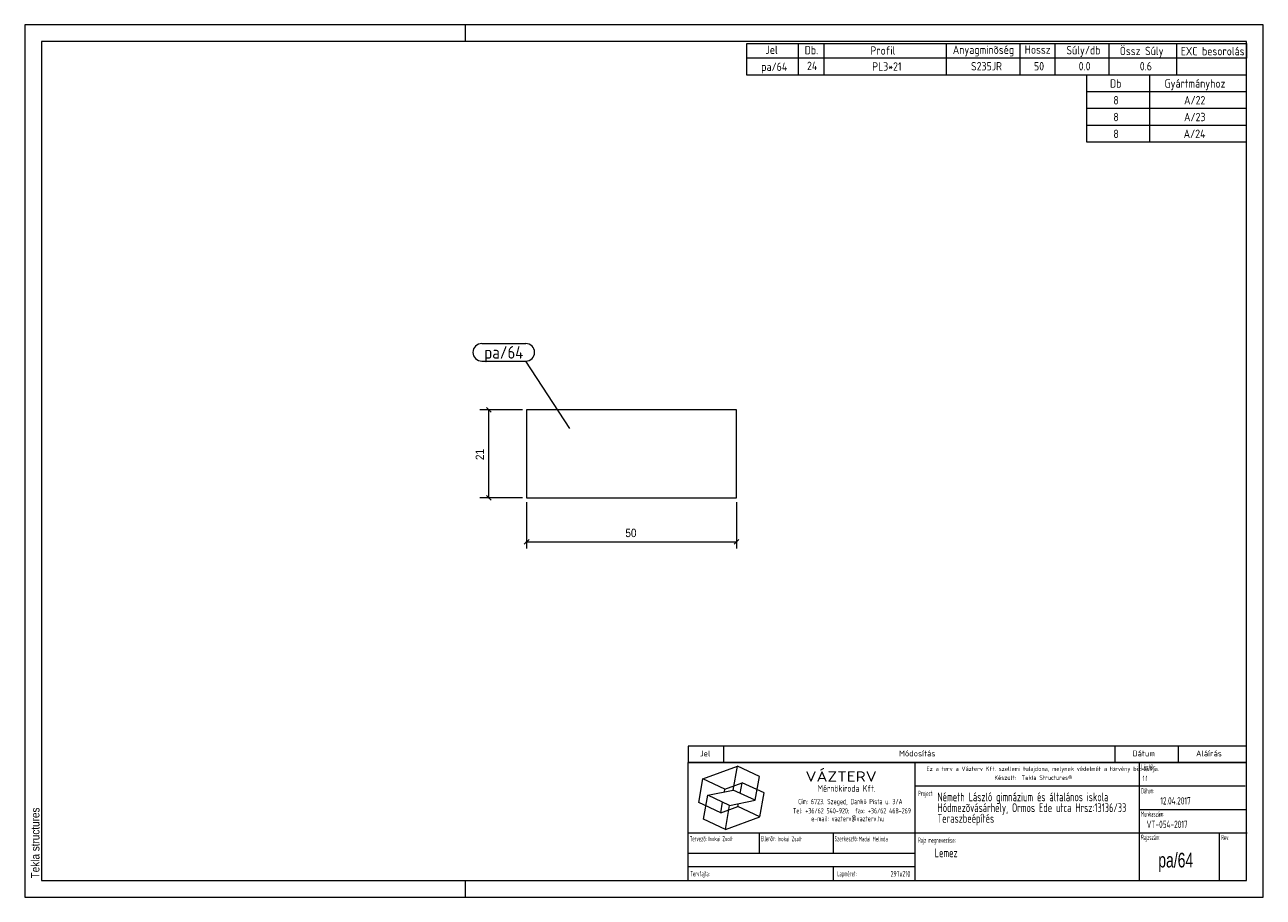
# Model space of a CAD drawing. Header units: millimetres. Extents: x 1 to 296, y 1 to 209.
import ezdxf

# ---------------------------------------------------------------- set-up
doc = ezdxf.new("R2010")
doc.units = ezdxf.units.MM
doc.linetypes.add('XKITLINE00', pattern=[0])
for name, color, linetype, lineweight in [('Bemassung', 1, 'Continuous', 0), ('Teil', 7, 'Continuous', 0), ('Text', 5, 'Continuous', 0), ('Ueberschrift', 7, 'Continuous', 0), ('Zeichnungsrahmen', 3, 'Continuous', 0)]:
    doc.layers.add(name, color=color, linetype=linetype, lineweight=lineweight)
doc.styles.add('ARIAL', font='ARIAL.TTF')
doc.styles.add('ISOCPEUR', font='ISOCPEUR.TTF')
doc.styles.add('ISOCPEUR_BOLD', font='ARIAL.TTF')
doc.styles.add('ISOCPUER', font='ARIAL.TTF')

msp = doc.modelspace()

# ---------------------------------------------------------------- linework, layer by layer
at = {"layer": 'Bemassung', "linetype": 'XKITLINE00', "lineweight": 0}
for p, q in [((119.55, 117.21), (109.4, 117.21)), ((110.98, 117.77), (112.12, 116.64)), ((111.55, 96.21), (111.55, 117.21)), ((119.55, 96.21), (109.4, 96.21)), ((110.98, 96.77), (112.12, 95.64)), ((120.55, 95.21), (120.55, 84.11)), ((170.55, 95.21), (170.55, 84.11)), ((121.12, 86.27), (119.98, 85.14)), ((120.55, 85.71), (170.55, 85.71)), ((171.12, 86.27), (169.98, 85.14))]:
    msp.add_line(p, q, dxfattribs=at)
at = {"layer": 'Bemassung'}
for p in [(111.55, 117.21), (111.55, 96.21), (120.55, 85.71), (170.55, 85.71)]:
    msp.add_point(p, dxfattribs=at)
at = {"layer": 'Teil', "linetype": 'XKITLINE00', "lineweight": 0}
for p, q in [((170.55, 117.21), (120.55, 117.21)), ((120.55, 117.21), (120.55, 96.21)), ((170.55, 96.21), (170.55, 117.21)), ((120.55, 96.21), (170.55, 96.21))]:
    msp.add_line(p, q, dxfattribs=at)
at = {"layer": 'Text', "linetype": 'XKITLINE00', "lineweight": 0}
for p, q in [((109.86, 133), (120.34, 133)), ((109.86, 128.8), (120.34, 128.8)), ((130.84, 112.71), (120.34, 128.8))]:
    msp.add_line(p, q, dxfattribs=at)
for centre, start, end in [((109.86, 130.9), 90, 270), ((120.34, 130.9), 270, 90)]:
    msp.add_arc(centre, 2.1, start, end, dxfattribs=at)
at = {"layer": 'Ueberschrift', "linetype": 'XKITLINE00', "lineweight": 0}
for p, q in [((173, 204.54), (292, 204.54)), ((173, 201.04), (173, 204.54)), ((185.3, 201.04), (185.3, 204.54)), ((191.44, 201.04), (191.44, 204.54)), ((220.54, 201.04), (220.54, 204.54)), ((238.09, 201.05), (238.09, 204.55)), ((246.43, 201.04), (246.43, 204.54)), ((259.28, 201.04), (259.28, 204.54)), ((275.4, 201.02), (275.4, 204.52)), ((292, 204.54), (292, 201.04)), ((292, 201.04), (173, 201.04)), ((173, 197), (173, 201)), ((185.3, 197), (185.3, 201)), ((191.44, 197), (191.44, 201)), ((220.54, 197), (220.54, 201)), ((238.09, 197), (238.09, 201)), ((246.43, 197), (246.43, 201)), ((259.28, 197), (259.28, 201)), ((275.41, 197), (275.41, 201)), ((292, 197), (173, 197)), ((254, 193), (254, 197)), ((269, 193), (269, 197)), ((292, 193), (254, 193)), ((254, 189), (254, 193)), ((269, 189), (269, 193)), ((292, 189), (254, 189)), ((254, 185), (254, 189)), ((269, 185), (269, 189)), ((292, 185), (254, 185)), ((254, 181), (254, 185)), ((269, 181), (269, 185)), ((292, 181), (254, 181)), ((159, 37.07), (292, 37.07)), ((159, 37), (159, 33.14)), ((167.4, 37), (167.4, 33.14)), ((260.64, 37.07), (260.64, 33.21)), ((275.76, 37.07), (275.76, 33.21)), ((159, 33.22), (292, 33.22)), ((159, 33.14), (292, 33.14)), ((159, 5), (159, 33.14)), ((213.11, 5), (213.11, 33.14)), ((266.49, 5), (266.49, 33.14)), ((162.55, 29.24), (170.77, 32.23)), ((169.77, 26.55), (170.77, 32.23)), ((176, 29.79), (170.77, 32.23)), ((175, 24.11), (176, 29.79)), ((161.54, 23.55), (162.55, 29.24)), ((167.78, 26.8), (162.55, 29.24)), ((167.66, 26.12), (167.78, 26.8)), ((167.78, 26.8), (171.89, 28.3)), ((171.44, 25.76), (171.89, 28.3)), ((177.12, 25.86), (171.89, 28.3)), ((213.11, 27.54), (291.69, 27.54)), ((162.67, 19.62), (163.67, 25.3)), ((163.67, 25.3), (169.77, 26.55)), ((168.9, 22.86), (163.67, 25.3)), ((166.78, 21.11), (167.22, 23.65)), ((168.9, 22.86), (175, 24.11)), ((175, 24.11), (169.77, 26.55)), ((176.12, 20.17), (177.12, 25.86)), ((166.78, 21.11), (161.54, 23.55)), ((166.78, 21.11), (170.89, 22.61)), ((167.9, 17.18), (168.9, 22.86)), ((170.89, 22.61), (171.01, 23.29)), ((176.12, 20.17), (170.89, 22.61)), ((266.49, 21.94), (292, 21.94)), ((167.9, 17.18), (162.67, 19.62)), ((167.9, 17.18), (176.12, 20.17)), ((159, 16.34), (292.21, 16.34)), ((175.99, 11.48), (175.99, 16.39)), ((193.55, 16.39), (193.55, 11.49)), ((285.52, 16.28), (285.52, 5)), ((159.07, 11.49), (213.14, 11.49)), ((159.04, 8.34), (213.11, 8.34)), ((193.55, 8.31), (193.55, 5.13))]:
    msp.add_line(p, q, dxfattribs=at)
at = {"layer": 'Zeichnungsrahmen', "linetype": 'XKITLINE00', "lineweight": 0}
for p, q in [((296, 209), (1, 209)), ((1, 209), (1, 1)), ((106, 205), (106, 209)), ((296, 1), (296, 209)), ((292, 205), (5, 205)), ((5, 205), (5, 5)), ((292, 5), (292, 205)), ((5, 5), (292, 5)), ((106, 1), (106, 5)), ((1, 1), (296, 1))]:
    msp.add_line(p, q, dxfattribs=at)

# ---------------------------------------------------------------- texts
at = {"layer": 'Bemassung', "style": 'ISOCPUER', "width": 0.85}
msp.add_text('21', height=2, rotation=90.0002, dxfattribs=at).set_placement((110.4, 105.22))
msp.add_text('50', height=2, dxfattribs=at).set_placement((144.07, 86.86))
at = {"layer": 'Text', "style": 'ISOCPEUR', "width": 0.85}
msp.add_text('pa/64', height=3, dxfattribs=at).set_placement((110.46, 129.4))
at = {"layer": 'Ueberschrift'}
for s, height, style, width, p in [('Jel', 2, 'ISOCPEUR', 0.85, (177.44, 202.04)), ('Db.', 2, 'ISOCPEUR', 0.85, (186.78, 201.95)), ('Profil', 2, 'ISOCPEUR', 0.85, (202.44, 201.86)), ('Anyagminõség', 2, 'ISOCPEUR', 0.85, (222.06, 202.04)), ('Hossz', 2, 'ISOCPEUR', 0.85, (239.18, 202.08)), ('Súly/db', 2, 'ISOCPEUR', 0.85, (249.11, 201.94)), ('Össz Súly', 2, 'ISOCPEUR', 0.85, (261.83, 201.76)), ('EXC besorolás', 2, 'ISOCPEUR', 0.85, (276.36, 201.71)), ('pa/64', 2, 'ISOCPEUR', 0.85, (176.42, 198)), ('24', 2, 'ISOCPEUR', 0.85, (187.33, 198.19)), ('PL3*21', 2, 'ISOCPEUR', 0.85, (202.86, 198.05)), ('S235JR', 2, 'ISOCPEUR', 0.85, (226.39, 198.11)), ('50', 2, 'ISOCPEUR', 0.85, (241.4, 198.11)), ('0.0', 2, 'ISOCPEUR', 0.85, (252.04, 198.12)), ('0.6', 2, 'ISOCPEUR', 0.85, (266.59, 198.12)), ('Db', 2, 'ISOCPEUR', 0.85, (259.5, 194)), ('Gyártmányhoz', 2, 'ISOCPEUR', 0.85, (272.5, 194)), ('8', 2, 'ISOCPEUR', 0.85, (260.3, 190)), ('A/22', 2, 'ISOCPEUR', 0.85, (277.14, 190)), ('8', 2, 'ISOCPEUR', 0.85, (260.3, 186)), ('A/23', 2, 'ISOCPEUR', 0.85, (277.14, 186)), ('8', 2, 'ISOCPEUR', 0.85, (260.3, 182)), ('A/24', 2, 'ISOCPEUR', 0.85, (277.05, 182)), ('Jel', 1.4, 'ISOCPEUR', 0.85, (161.84, 34.58)), ('Módosítás', 1.4, 'ISOCPEUR', 0.85, (209.25, 34.58)), ('Dátum', 1.4, 'ISOCPEUR', 0.85, (264.86, 34.58)), ('Aláírás', 1.4, 'ISOCPEUR', 0.85, (280, 34.58)), ('Lépték:', 1.26, 'ISOCPEUR', 0.51, (266.96, 31.43)), ('VÁZTERV', 2.45, 'ISOCPEUR', 1.19, (186.96, 28.56)), ('Ez a terv a Vázterv Kft. szellemi tulajdona, melynek védelmét a törvény biztosítja.', 1.05, 'ISOCPEUR', 0.838832, (215.8, 31.11)), ('Készült:  Tekla Structures®', 1.05, 'ISOCPEUR', 0.838832, (231.96, 28.98)), ('1:1', 1.26, 'ISOCPEUR', 0.595, (267.27, 28.7)), ('Mérnökiroda Kft.', 1.61, 'ISOCPEUR', 0.68, (189.86, 26.15)), ('Dátum:', 1.26, 'ISOCPEUR', 0.51, (266.91, 25.76)), ('Cím: 6723. Szeged, Dankó Pista u. 3/A', 1.26, 'ISOCPEUR', 0.68, (185.24, 23.18)), ('Project:', 1.26, 'ISOCPEUR', 0.51, (213.81, 25.12)), ('Németh László gimnázium és általános iskola', 2.1, 'ISOCPEUR', 0.595, (218.39, 23.87)), ('Hódmezõvásárhely, Ormos Ede utca Hrsz:13136/33', 2.1, 'ISOCPEUR', 0.595, (218.4, 21.31)), ('12.04.2017', 1.75, 'ISOCPEUR', 0.595, (271.48, 23.11)), ('Tel: +36/62 540-920;  fax: +36/62 468-269', 1.26, 'ISOCPEUR', 0.68, (183.98, 20.99)), ('Teraszbeépítés', 2.1, 'ISOCPEUR', 0.595, (218.4, 18.75)), ('Munkaszám:', 1.26, 'ISOCPEUR', 0.51, (266.87, 20.23)), ('e-mail: vazterv@vazterv.hu', 1.26, 'ISOCPEUR', 0.68, (188.32, 19.12)), ('VT-054-2017', 1.75, 'ISOCPEUR', 0.595, (268.23, 17.51)), ('Tervezõ:', 1.26, 'ISOCPEUR', 0.51, (159.4, 14.32)), ('Inokai Zsolt', 1.12, 'ISOCPEUR', 0.595, (163.85, 14.37)), ('Ellenõr:', 1.26, 'ISOCPEUR', 0.51, (176.35, 14.35)), ('Inokai Zsolt', 1.12, 'ISOCPEUR', 0.595, (180.32, 14.35)), ('Szerkesztõ:', 1.26, 'ISOCPEUR', 0.51, (193.9, 14.32)), ('Madai Melinda', 1.12, 'ISOCPEUR', 0.595, (199.65, 14.33)), ('Rajz megnevezése:', 1.26, 'ISOCPEUR', 0.51, (213.8, 13.98)), ('Rajzszám:', 1.26, 'ISOCPEUR', 0.51, (266.92, 14.65)), ('Rev:', 1.26, 'ISOCPEUR', 0.51, (285.98, 14.62)), ('Lemez', 2.1, 'ISOCPEUR', 0.595, (217.73, 10.54)), ('pa/64', 3.5, 'ISOCPEUR_BOLD', 0.68, (271, 8.1)), ('Tervfajta:', 1.26, 'ISOCPEUR', 0.51, (159.53, 5.99)), ('Lapméret:', 1.26, 'ISOCPEUR', 0.51, (194.51, 5.99)), ('297x210', 1.4, 'ISOCPEUR', 0.595, (207.25, 5.89))]:
    msp.add_text(s, height=height, dxfattribs=dict(at, style=style, width=width)).set_placement(p)
at = {"layer": 'Zeichnungsrahmen', "style": 'ARIAL', "width": 0.85}
msp.add_text('Tekla structures', height=2, rotation=90, dxfattribs=at).set_placement((4.5, 5.5))

doc.saveas('drawing.dxf')
